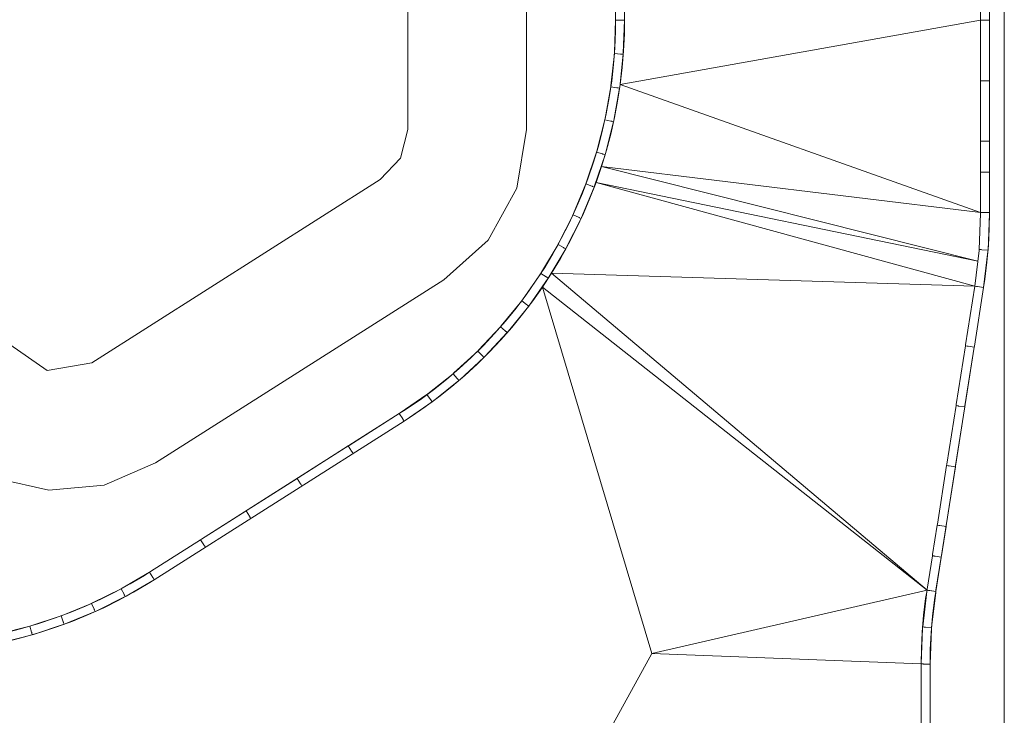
# Model space of a CAD drawing. Header units: millimetres. Extents: x -2624 to 101766, y -16 to 109490.
# Tile 140 of 153: x 83450 to 100041, y 67890 to 79611. Entities that reach past the tile are written whole.
import ezdxf

# ---------------------------------------------------------------- set-up
doc = ezdxf.new("R2010")
doc.units = ezdxf.units.MM
doc.header["$MEASUREMENT"] = 0
for name, color, linetype in [('Nouveau_Terrain _ Modifié.Terrain', 7, 'Continuous'), ('Nouveau_VRD _ Voirie 3d.VRD', 7, 'Continuous'), ('VRD _ Bordure.VRD', 7, 'Continuous')]:
    doc.layers.add(name, color=color, linetype=linetype)

# ---------------------------------------------------------------- blocks, each defined once
blk = doc.blocks.new('Élément de coupe_13')
at = {"layer": 'VRD _ Bordure.VRD', "color": 7, "linetype": 'Continuous', "lineweight": 15}
for p, q in [((93468, 93278), (93371, 93278)), ((93371, 93278), (93371, 93270)), ((93596, 93278), (93513, 93278)), ((93604, 93278), (93596, 93278)), ((93611, 93278), (93604, 93278)), ((93615, 93278), (93611, 93278)), ((93641, 93278), (93615, 93278)), ((93491, 93229), (93491, 93120)), ((93491, 92969), (93491, 92278)), ((93491, 92278), (93491, 92258)), ((93491, 92258), (93596, 92258)), ((93491, 92258), (93491, 91258)), ((93596, 92258), (93604, 92258)), ((93604, 92258), (93611, 92258)), ((93611, 92258), (93615, 92258)), ((93615, 92258), (93641, 92258)), ((93491, 91258), (93491, 91238)), ((93491, 91238), (93596, 91238)), ((93491, 91238), (93491, 90238)), ((93596, 91238), (93604, 91238)), ((93604, 91238), (93611, 91238)), ((93611, 91238), (93615, 91238)), ((93615, 91238), (93641, 91238)), ((93491, 90238), (93491, 90218)), ((93491, 90218), (93596, 90218)), ((93491, 90218), (93491, 89218)), ((93596, 90218), (93604, 90218)), ((93604, 90218), (93611, 90218)), ((93611, 90218), (93615, 90218)), ((93615, 90218), (93641, 90218)), ((93491, 89218), (93491, 89198)), ((93491, 89198), (93596, 89198)), ((93491, 89198), (93491, 88198)), ((93596, 89198), (93604, 89198)), ((93604, 89198), (93611, 89198)), ((93611, 89198), (93615, 89198)), ((93615, 89198), (93641, 89198)), ((93491, 88198), (93491, 88178)), ((93491, 88178), (93596, 88178)), ((93491, 88178), (93491, 87178)), ((93596, 88178), (93604, 88178)), ((93604, 88178), (93611, 88178)), ((93611, 88178), (93615, 88178)), ((93615, 88178), (93641, 88178)), ((93491, 87178), (93491, 87158)), ((93491, 87158), (93596, 87158)), ((93491, 87158), (93491, 86158)), ((93596, 87158), (93604, 87158)), ((93604, 87158), (93611, 87158)), ((93611, 87158), (93615, 87158)), ((93615, 87158), (93641, 87158)), ((93491, 86158), (93491, 86138)), ((93491, 86138), (93596, 86138)), ((93491, 86138), (93491, 85138)), ((93596, 86138), (93604, 86138)), ((93604, 86138), (93611, 86138)), ((93611, 86138), (93615, 86138)), ((93615, 86138), (93641, 86138)), ((93491, 85138), (93491, 85118)), ((93491, 85118), (93596, 85118)), ((93491, 85118), (93491, 84118)), ((93596, 85118), (93604, 85118)), ((93604, 85118), (93611, 85118)), ((93611, 85118), (93615, 85118)), ((93615, 85118), (93641, 85118)), ((93491, 84118), (93491, 84098)), ((93491, 84098), (93596, 84098)), ((93491, 84098), (93491, 83098)), ((93596, 84098), (93604, 84098)), ((93604, 84098), (93611, 84098)), ((93611, 84098), (93615, 84098)), ((93615, 84098), (93641, 84098)), ((93491, 83098), (93491, 83078)), ((93491, 83078), (93596, 83078)), ((93491, 83078), (93491, 82078)), ((93596, 83078), (93604, 83078)), ((93604, 83078), (93611, 83078)), ((93611, 83078), (93615, 83078)), ((93615, 83078), (93641, 83078)), ((93491, 82078), (93491, 82058)), ((93491, 82058), (93596, 82058)), ((93491, 82058), (93491, 81058)), ((93596, 82058), (93604, 82058)), ((93604, 82058), (93611, 82058)), ((93611, 82058), (93615, 82058)), ((93615, 82058), (93641, 82058)), ((93491, 81058), (93491, 81038)), ((93491, 81038), (93596, 81038)), ((93491, 81038), (93491, 80538)), ((93596, 81038), (93604, 81038)), ((93604, 81038), (93611, 81038)), ((93611, 81038), (93615, 81038)), ((93615, 81038), (93641, 81038)), ((93491, 80538), (93491, 80518)), ((93596, 80518), (93491, 80518)), ((93491, 80518), (93491, 79625)), ((93604, 80518), (93596, 80518)), ((93611, 80518), (93604, 80518)), ((93615, 80518), (93611, 80518)), ((93641, 80518), (93615, 80518)), ((93491, 79625), (93491, 79605)), ((93491, 79605), (93596, 79603)), ((93596, 79603), (93604, 79603)), ((93604, 79603), (93611, 79603)), ((93611, 79603), (93615, 79603)), ((93615, 79603), (93641, 79602))]:
    blk.add_line(p, q, dxfattribs=at)
blk = doc.blocks.new('Élément de coupe_26')
at = {"layer": 'Nouveau_Terrain _ Modifié.Terrain', "color": 7, "linetype": 'Continuous', "lineweight": 15}
for p, q in [((100041, 78399), (100041, 81704)), ((99791, 79599), (99791, 77042)), ((100041, 67091), (100041, 78399)), ((99791, 77042), (99791, 76360)), ((99791, 76360), (99788, 76091)), ((99788, 76091), (99774, 75807)), ((99774, 75807), (99749, 75523)), ((99749, 75523), (99715, 75240)), ((99715, 75240), (99693, 75100)), ((99534, 74092), (98887, 69977)), ((98887, 69977), (98865, 69838)), ((98865, 69838), (98831, 69559)), ((98831, 69559), (98808, 69278)), ((98808, 69278), (98794, 68997)), ((98794, 68997), (98791, 68752))]:
    blk.add_line(p, q, dxfattribs=at)
blk = doc.blocks.new('Élément de coupe_28')
at = {"layer": 'VRD _ Bordure.VRD', "color": 7, "linetype": 'Continuous', "lineweight": 15}
for p, q in [((99521, 93683), (99641, 93683)), ((99521, 93683), (99521, 93675)), ((99641, 93683), (99668, 93683)), ((99641, 93683), (99641, 92683)), ((99668, 93683), (99672, 93683)), ((99672, 93683), (99678, 93683)), ((99678, 93683), (99687, 93683)), ((99687, 93683), (99769, 93683)), ((99791, 93266), (99791, 92683)), ((99641, 92683), (99641, 92663)), ((99668, 92663), (99641, 92663)), ((99641, 92663), (99641, 91663)), ((99672, 92663), (99668, 92663)), ((99678, 92663), (99672, 92663)), ((99687, 92663), (99678, 92663)), ((99791, 92663), (99687, 92663)), ((99791, 92683), (99791, 92663)), ((99791, 92663), (99791, 91663)), ((99641, 91663), (99641, 91643)), ((99668, 91643), (99641, 91643)), ((99641, 91643), (99641, 90643)), ((99672, 91643), (99668, 91643)), ((99678, 91643), (99672, 91643)), ((99687, 91643), (99678, 91643)), ((99791, 91643), (99687, 91643)), ((99791, 91663), (99791, 91643)), ((99791, 91643), (99791, 90643)), ((99641, 90643), (99641, 90623)), ((99668, 90623), (99641, 90623)), ((99641, 90623), (99641, 89623)), ((99672, 90623), (99668, 90623)), ((99678, 90623), (99672, 90623)), ((99687, 90623), (99678, 90623)), ((99791, 90623), (99687, 90623)), ((99791, 90643), (99791, 90623)), ((99791, 90623), (99791, 89623)), ((99641, 89623), (99641, 89603)), ((99668, 89603), (99641, 89603)), ((99641, 89603), (99641, 88603)), ((99672, 89603), (99668, 89603)), ((99678, 89603), (99672, 89603)), ((99687, 89603), (99678, 89603)), ((99791, 89603), (99687, 89603)), ((99791, 89623), (99791, 89603)), ((99791, 89603), (99791, 88603)), ((99641, 88603), (99641, 88583)), ((99791, 88603), (99791, 88583)), ((99668, 88583), (99641, 88583)), ((99641, 88583), (99641, 87583)), ((99672, 88583), (99668, 88583)), ((99678, 88583), (99672, 88583)), ((99687, 88583), (99678, 88583)), ((99791, 88583), (99687, 88583)), ((99791, 88583), (99791, 87583)), ((99641, 87583), (99641, 87563)), ((99668, 87563), (99641, 87563)), ((99641, 87563), (99641, 86563)), ((99672, 87563), (99668, 87563)), ((99678, 87563), (99672, 87563)), ((99687, 87563), (99678, 87563)), ((99791, 87563), (99687, 87563)), ((99791, 87583), (99791, 87563)), ((99791, 87563), (99791, 86563)), ((99641, 86563), (99641, 86543)), ((99668, 86543), (99641, 86543)), ((99641, 86543), (99641, 85543)), ((99672, 86543), (99668, 86543)), ((99678, 86543), (99672, 86543)), ((99687, 86543), (99678, 86543)), ((99791, 86543), (99687, 86543)), ((99791, 86563), (99791, 86543)), ((99791, 86543), (99791, 85543)), ((99641, 85543), (99641, 85523)), ((99668, 85523), (99641, 85523)), ((99641, 85523), (99641, 84523)), ((99672, 85523), (99668, 85523)), ((99678, 85523), (99672, 85523)), ((99687, 85523), (99678, 85523)), ((99791, 85523), (99687, 85523)), ((99791, 85543), (99791, 85523)), ((99791, 85523), (99791, 84523)), ((99641, 84523), (99641, 84503)), ((99668, 84503), (99641, 84503)), ((99641, 84503), (99641, 83503)), ((99672, 84503), (99668, 84503)), ((99678, 84503), (99672, 84503)), ((99687, 84503), (99678, 84503)), ((99791, 84503), (99687, 84503)), ((99791, 84523), (99791, 84503)), ((99791, 84503), (99791, 83503)), ((99641, 83503), (99641, 83483)), ((99668, 83483), (99641, 83483)), ((99641, 83483), (99641, 82483)), ((99672, 83483), (99668, 83483)), ((99678, 83483), (99672, 83483)), ((99687, 83483), (99678, 83483)), ((99791, 83483), (99687, 83483)), ((99791, 83503), (99791, 83483)), ((99791, 83483), (99791, 82483)), ((99641, 82483), (99641, 82463)), ((99668, 82463), (99641, 82463)), ((99641, 82463), (99641, 81463)), ((99672, 82463), (99668, 82463)), ((99678, 82463), (99672, 82463)), ((99687, 82463), (99678, 82463)), ((99791, 82463), (99687, 82463)), ((99791, 82483), (99791, 82463)), ((99791, 82463), (99791, 81463)), ((99641, 81463), (99641, 81443)), ((99791, 81463), (99791, 81443)), ((99668, 81443), (99641, 81443)), ((99641, 81443), (99641, 80639)), ((99672, 81443), (99668, 81443)), ((99678, 81443), (99672, 81443)), ((99687, 81443), (99678, 81443)), ((99791, 81443), (99687, 81443)), ((99791, 81443), (99791, 80639)), ((99641, 80639), (99641, 80619)), ((99791, 80639), (99791, 80619)), ((99641, 80619), (99668, 80619)), ((99641, 80619), (99641, 79622)), ((99668, 80619), (99672, 80619)), ((99672, 80619), (99678, 80619)), ((99678, 80619), (99687, 80619)), ((99687, 80619), (99791, 80619)), ((99791, 80619), (99791, 79619)), ((99641, 79622), (99641, 79602)), ((99668, 79602), (99641, 79602)), ((99672, 79602), (99668, 79602)), ((99678, 79601), (99672, 79602)), ((99687, 79601), (99678, 79601)), ((99791, 79599), (99687, 79601)), ((99791, 79619), (99791, 79602)), ((99791, 79602), (99791, 79599))]:
    blk.add_line(p, q, dxfattribs=at)
blk = doc.blocks.new('Élément de coupe_29')
at = {"layer": 'VRD _ Bordure.VRD', "color": 7, "linetype": 'Continuous', "lineweight": 15}
for p, q in [((99617, 75740), (99641, 76343)), ((99668, 76363), (99641, 76363)), ((99641, 76343), (99641, 76363)), ((99672, 76363), (99668, 76363)), ((99678, 76363), (99672, 76363)), ((99687, 76362), (99678, 76363)), ((99791, 76360), (99687, 76362)), ((99767, 75728), (99791, 76340)), ((99791, 76340), (99791, 76360)), ((99791, 76360), (99791, 76360)), ((99544, 75120), (99615, 75720)), ((99615, 75720), (99617, 75740)), ((99617, 75740), (99644, 75738)), ((99644, 75738), (99647, 75737)), ((99647, 75737), (99654, 75737)), ((99654, 75737), (99662, 75736)), ((99662, 75736), (99767, 75728)), ((99693, 75100), (99764, 75708)), ((99764, 75708), (99767, 75728)), ((99544, 75120), (99571, 75117)), ((99571, 75117), (99574, 75116)), ((99574, 75116), (99581, 75115)), ((99581, 75115), (99589, 75114)), ((99589, 75114), (99693, 75100))]:
    blk.add_line(p, q, dxfattribs=at)
blk = doc.blocks.new('Élément de coupe_30')
at = {"layer": 'VRD _ Bordure.VRD', "color": 7, "linetype": 'Continuous', "lineweight": 15}
for p, q in [((98666, 69379), (98736, 69978)), ((98736, 69978), (98739, 69998)), ((98765, 69994), (98739, 69998)), ((98769, 69994), (98765, 69994)), ((98775, 69993), (98769, 69994)), ((98783, 69992), (98775, 69993)), ((98887, 69977), (98783, 69992)), ((98815, 69367), (98885, 69957)), ((98885, 69957), (98887, 69977)), ((98641, 68755), (98665, 69359)), ((98665, 69359), (98666, 69379)), ((98666, 69379), (98692, 69376)), ((98692, 69376), (98696, 69376)), ((98696, 69376), (98703, 69376)), ((98703, 69376), (98711, 69375)), ((98711, 69375), (98815, 69367)), ((98815, 69347), (98815, 69367)), ((98791, 68752), (98815, 69347)), ((98641, 68755), (98668, 68755)), ((98668, 68755), (98672, 68755)), ((98672, 68755), (98678, 68754)), ((98678, 68754), (98687, 68754)), ((98687, 68754), (98791, 68752))]:
    blk.add_line(p, q, dxfattribs=at)
blk = doc.blocks.new('Élément de coupe_31')
at = {"layer": 'VRD _ Bordure.VRD', "color": 7, "linetype": 'Continuous', "lineweight": 15}
for p, q in [((99544, 75120), (99389, 74135)), ((99693, 75100), (99537, 74112)), ((99386, 74115), (99231, 73128)), ((99534, 74092), (99379, 73104)), ((99389, 74135), (99386, 74115)), ((99413, 74111), (99386, 74115)), ((99416, 74111), (99413, 74111)), ((99423, 74110), (99416, 74111)), ((99431, 74108), (99423, 74110)), ((99534, 74092), (99431, 74108)), ((99537, 74112), (99534, 74092)), ((99228, 73108), (99072, 72120)), ((99376, 73085), (99220, 72097)), ((99231, 73128), (99228, 73108)), ((99254, 73104), (99228, 73108)), ((99258, 73103), (99254, 73104)), ((99264, 73102), (99258, 73103)), ((99272, 73101), (99264, 73102)), ((99376, 73085), (99272, 73101)), ((99379, 73104), (99376, 73085)), ((99069, 72100), (98914, 71112)), ((99217, 72077), (99062, 71089)), ((99072, 72120), (99069, 72100)), ((99096, 72096), (99069, 72100)), ((99099, 72096), (99096, 72096)), ((99106, 72095), (99099, 72096)), ((99114, 72093), (99106, 72095)), ((99217, 72077), (99114, 72093)), ((99220, 72097), (99217, 72077)), ((98911, 71093), (98833, 70599)), ((98914, 71112), (98911, 71093)), ((98937, 71089), (98911, 71093)), ((98941, 71088), (98937, 71089)), ((98947, 71087), (98941, 71088)), ((98956, 71086), (98947, 71087)), ((99059, 71069), (98956, 71086)), ((99059, 71069), (98981, 70575)), ((99062, 71089), (99059, 71069)), ((98830, 70579), (98742, 70018)), ((98833, 70599), (98830, 70579)), ((98856, 70575), (98830, 70579)), ((98860, 70574), (98856, 70575)), ((98866, 70573), (98860, 70574)), ((98875, 70572), (98866, 70573)), ((98978, 70556), (98875, 70572)), ((98978, 70556), (98890, 69998)), ((98981, 70575), (98978, 70556)), ((98742, 70018), (98739, 69998)), ((98765, 69995), (98739, 69998)), ((98769, 69994), (98765, 69995)), ((98775, 69993), (98769, 69994)), ((98784, 69992), (98775, 69993)), ((98887, 69978), (98784, 69992)), ((98890, 69998), (98887, 69978))]:
    blk.add_line(p, q, dxfattribs=at)
blk = doc.blocks.new('Élément de coupe_32')
at = {"layer": 'VRD _ Bordure.VRD', "color": 7, "linetype": 'Continuous', "lineweight": 15}
blk.add_line((98791, 68752), (98791, 67755), dxfattribs=at)
blk = doc.blocks.new('Élément de coupe_36')
at = {"layer": 'VRD _ Bordure.VRD', "color": 7, "linetype": 'Continuous', "lineweight": 15}
for p, q in [((85640, 70303), (85176, 70031)), ((85694, 70214), (85640, 70303)), ((85699, 70207), (85694, 70214)), ((85702, 70201), (85699, 70207)), ((85704, 70198), (85702, 70201)), ((85718, 70175), (85704, 70198)), ((85159, 70021), (84680, 69784)), ((85176, 70031), (85159, 70021)), ((85209, 69929), (85159, 70021)), ((85718, 70175), (85247, 69899)), ((85230, 69889), (84741, 69647)), ((85213, 69922), (85209, 69929)), ((85216, 69916), (85213, 69922)), ((85218, 69913), (85216, 69916)), ((85230, 69889), (85218, 69913)), ((85247, 69899), (85230, 69889)), ((84662, 69775), (84167, 69572)), ((84680, 69784), (84662, 69775)), ((84705, 69680), (84662, 69775)), ((84148, 69565), (83640, 69397)), ((84167, 69572), (84148, 69565)), ((84184, 69467), (84148, 69565)), ((84723, 69638), (84219, 69432)), ((84708, 69672), (84705, 69680)), ((84711, 69666), (84708, 69672)), ((84712, 69663), (84711, 69666)), ((84723, 69638), (84712, 69663)), ((84741, 69647), (84723, 69638)), ((83621, 69391), (83102, 69260)), ((83640, 69397), (83621, 69391)), ((83650, 69291), (83621, 69391)), ((84200, 69424), (83682, 69253)), ((84187, 69459), (84184, 69467)), ((84190, 69452), (84187, 69459)), ((84191, 69449), (84190, 69452)), ((84200, 69424), (84191, 69449)), ((84219, 69432), (84200, 69424)), ((83083, 69255), (82557, 69161)), ((83102, 69260), (83083, 69255)), ((83105, 69153), (83083, 69255)), ((83663, 69247), (83134, 69113)), ((83653, 69283), (83650, 69291)), ((83654, 69276), (83653, 69283)), ((83656, 69273), (83654, 69276)), ((83663, 69247), (83656, 69273)), ((83682, 69253), (83663, 69247)), ((81448, 69080), (81428, 69079)), ((81985, 69099), (81448, 69080)), ((82005, 69101), (81985, 69099)), ((81992, 68995), (81985, 69099)), ((82537, 69158), (82005, 69101)), ((82557, 69161), (82537, 69158)), ((82552, 69054), (82537, 69158)), ((82553, 69046), (82552, 69054)), ((82554, 69039), (82553, 69046)), ((82554, 69036), (82554, 69039)), ((82558, 69009), (82554, 69036)), ((83115, 69109), (82578, 69013)), ((83107, 69145), (83105, 69153)), ((83108, 69138), (83107, 69145)), ((83109, 69135), (83108, 69138)), ((83115, 69109), (83109, 69135)), ((83134, 69113), (83115, 69109)), ((81450, 68930), (81431, 68929)), ((81996, 68949), (81450, 68930)), ((81993, 68986), (81992, 68995)), ((81994, 68980), (81993, 68986)), ((81994, 68976), (81994, 68980)), ((81996, 68949), (81994, 68976)), ((82016, 68951), (81996, 68949)), ((82558, 69009), (82016, 68951)), ((82578, 69013), (82558, 69009))]:
    blk.add_line(p, q, dxfattribs=at)
blk = doc.blocks.new('Élément de coupe_37')
at = {"layer": 'VRD _ Bordure.VRD', "color": 7, "linetype": 'Continuous', "lineweight": 15}
for p, q in [((93491, 79604), (93472, 79059)), ((93596, 79603), (93491, 79604)), ((93604, 79603), (93596, 79603)), ((93611, 79603), (93604, 79603)), ((93615, 79603), (93611, 79603)), ((93641, 79602), (93615, 79603)), ((93641, 79602), (93621, 79048)), ((93471, 79039), (93413, 78499)), ((93472, 79059), (93471, 79039)), ((93575, 79032), (93471, 79039)), ((93621, 79028), (93561, 78477)), ((93584, 79031), (93575, 79032)), ((93590, 79031), (93584, 79031)), ((93594, 79030), (93590, 79031)), ((93621, 79028), (93594, 79030)), ((93621, 79048), (93621, 79028)), ((93410, 78479), (93313, 77944)), ((93413, 78499), (93410, 78479)), ((93514, 78464), (93410, 78479)), ((93561, 78477), (93559, 78458)), ((93559, 78458), (93460, 77912)), ((93522, 78463), (93514, 78464)), ((93529, 78462), (93522, 78463)), ((93533, 78461), (93529, 78462)), ((93559, 78458), (93533, 78461)), ((93310, 77925), (93175, 77398)), ((93313, 77944), (93310, 77925)), ((93412, 77902), (93310, 77925)), ((93456, 77893), (93319, 77356)), ((93420, 77900), (93412, 77902)), ((93427, 77899), (93420, 77900)), ((93430, 77898), (93427, 77899)), ((93456, 77893), (93430, 77898)), ((93460, 77912), (93456, 77893)), ((93170, 77379), (92997, 76863)), ((93314, 77336), (93138, 76811)), ((93175, 77398), (93170, 77379)), ((93270, 77349), (93170, 77379)), ((93278, 77347), (93270, 77349)), ((93285, 77345), (93278, 77347)), ((93288, 77344), (93285, 77345)), ((93314, 77336), (93288, 77344)), ((93319, 77356), (93314, 77336)), ((92991, 76844), (92782, 76343)), ((92997, 76863), (92991, 76844)), ((93089, 76808), (92991, 76844)), ((93131, 76792), (92918, 76280)), ((93097, 76805), (93089, 76808)), ((93103, 76802), (93097, 76805)), ((93106, 76801), (93103, 76802)), ((93131, 76792), (93106, 76801)), ((93138, 76811), (93131, 76792)), ((92774, 76324), (92530, 75839)), ((92782, 76343), (92774, 76324)), ((92869, 76281), (92774, 76324)), ((92910, 76262), (92661, 75767)), ((92877, 76277), (92869, 76281)), ((92883, 76274), (92877, 76277)), ((92886, 76273), (92883, 76274)), ((92910, 76262), (92886, 76273)), ((92918, 76280), (92910, 76262)), ((92521, 75821), (92242, 75355)), ((92530, 75839), (92521, 75821)), ((92612, 75771), (92521, 75821)), ((92652, 75749), (92368, 75273)), ((92620, 75767), (92612, 75771)), ((92625, 75763), (92620, 75767)), ((92629, 75762), (92625, 75763)), ((92652, 75749), (92629, 75762)), ((92661, 75767), (92652, 75749)), ((92232, 75337), (91920, 74892)), ((92242, 75355), (92232, 75337)), ((92319, 75281), (92232, 75337)), ((92358, 75256), (92040, 74802)), ((92326, 75276), (92319, 75281)), ((92332, 75272), (92326, 75276)), ((92335, 75270), (92332, 75272)), ((92358, 75256), (92335, 75270)), ((92368, 75273), (92358, 75256)), ((91909, 74876), (91566, 74454)), ((91920, 74892), (91909, 74876)), ((91992, 74813), (91909, 74876)), ((92028, 74785), (91679, 74355)), ((91999, 74808), (91992, 74813)), ((92004, 74803), (91999, 74808)), ((92007, 74801), (92004, 74803)), ((92028, 74785), (92007, 74801)), ((92040, 74802), (92028, 74785)), ((91553, 74438), (91181, 74042)), ((91666, 74339), (91287, 73935)), ((91566, 74454), (91553, 74438)), ((91632, 74369), (91553, 74438)), ((91639, 74364), (91632, 74369)), ((91644, 74359), (91639, 74364)), ((91646, 74357), (91644, 74359)), ((91666, 74339), (91646, 74357)), ((91679, 74355), (91666, 74339)), ((91168, 74027), (90768, 73659)), ((91181, 74042), (91168, 74027)), ((91241, 73953), (91168, 74027)), ((91273, 73921), (90866, 73545)), ((91247, 73947), (91241, 73953)), ((91252, 73942), (91247, 73947)), ((91255, 73940), (91252, 73942)), ((91273, 73921), (91255, 73940)), ((91287, 73935), (91273, 73921)), ((90754, 73645), (90329, 73306)), ((90851, 73531), (90418, 73186)), ((90768, 73659), (90754, 73645)), ((90822, 73566), (90754, 73645)), ((90827, 73560), (90822, 73566)), ((90832, 73554), (90827, 73560)), ((90834, 73552), (90832, 73554)), ((90851, 73531), (90834, 73552)), ((90866, 73545), (90851, 73531)), ((90313, 73294), (89864, 72985)), ((90402, 73173), (89945, 72860)), ((90329, 73306), (90313, 73294)), ((90375, 73210), (90313, 73294)), ((90380, 73203), (90375, 73210)), ((90384, 73198), (90380, 73203)), ((90386, 73195), (90384, 73198)), ((90402, 73173), (90386, 73195)), ((90418, 73186), (90402, 73173)), ((89864, 72985), (89847, 72974)), ((89847, 72974), (89904, 72886)), ((89904, 72886), (89909, 72879)), ((89909, 72879), (89912, 72874)), ((89912, 72874), (89914, 72871)), ((89914, 72871), (89929, 72848)), ((89945, 72860), (89929, 72848))]:
    blk.add_line(p, q, dxfattribs=at)
blk = doc.blocks.new('Élément de coupe_38')
at = {"layer": 'VRD _ Bordure.VRD', "color": 7, "linetype": 'Continuous', "lineweight": 15}
for p, q in [((89846, 72974), (89004, 72439)), ((89904, 72886), (89846, 72974)), ((89908, 72879), (89904, 72886)), ((89912, 72874), (89908, 72879)), ((89914, 72871), (89912, 72874)), ((89929, 72848), (89914, 72871)), ((88987, 72428), (88143, 71892)), ((89004, 72439), (88987, 72428)), ((88987, 72428), (89043, 72340)), ((89043, 72340), (89048, 72333)), ((89048, 72333), (89052, 72327)), ((89052, 72327), (89053, 72324)), ((89053, 72324), (89068, 72302)), ((88126, 71882), (87282, 71346)), ((88143, 71892), (88126, 71882)), ((88126, 71882), (88182, 71793)), ((88182, 71793), (88187, 71786)), ((88187, 71786), (88190, 71781)), ((88190, 71781), (88192, 71778)), ((88192, 71778), (88207, 71755)), ((87282, 71346), (87265, 71335)), ((87265, 71335), (86516, 70859)), ((87265, 71335), (87321, 71247)), ((87321, 71247), (87326, 71240)), ((87326, 71240), (87329, 71234)), ((87329, 71234), (87331, 71231)), ((87331, 71231), (87345, 71208)), ((86499, 70849), (85657, 70314)), ((86516, 70859), (86499, 70849)), ((86555, 70760), (86499, 70849)), ((86559, 70753), (86555, 70760)), ((86563, 70747), (86559, 70753)), ((86565, 70744), (86563, 70747)), ((86579, 70722), (86565, 70744)), ((85657, 70314), (85640, 70303)), ((85640, 70303), (85694, 70214)), ((85694, 70214), (85699, 70207)), ((85699, 70207), (85702, 70201)), ((85702, 70201), (85704, 70198)), ((85704, 70198), (85718, 70175))]:
    blk.add_line(p, q, dxfattribs=at)
blk = doc.blocks.new('Élément de coupe_54')
at = {"layer": 'Nouveau_VRD _ Voirie 3d.VRD', "color": 251, "linetype": 'Continuous', "lineweight": 15, "true_color": 0x6a6a6a}
for p, q in [((94100, 68932), (89841, 61185)), ((98641, 68755), (94100, 68932)), ((98641, 67166), (98641, 68755))]:
    blk.add_line(p, q, dxfattribs=at)
blk = doc.blocks.new('Élément de coupe_63')
at = {"layer": 'Nouveau_VRD _ Voirie 3d.VRD', "color": 251, "linetype": 'Continuous', "lineweight": 15, "true_color": 0x6a6a6a}
for p, q in [((85614, 70109), (85369, 69965)), ((85718, 70175), (85614, 70109)), ((85369, 69965), (85120, 69829)), ((84866, 69703), (84607, 69586)), ((85120, 69829), (84866, 69703)), ((84607, 69586), (84344, 69477)), ((84078, 69379), (83808, 69290)), ((84344, 69477), (84078, 69379)), ((83536, 69210), (83260, 69140)), ((83808, 69290), (83536, 69210)), ((82703, 69030), (82422, 68990)), ((82983, 69080), (82703, 69030)), ((83260, 69140), (82983, 69080)), ((81573, 68929), (81431, 68929)), ((81856, 68939), (81573, 68929)), ((82140, 68960), (81856, 68939)), ((82422, 68990), (82140, 68960))]:
    blk.add_line(p, q, dxfattribs=at)
blk = doc.blocks.new('Élément de coupe_64')
at = {"layer": 'Nouveau_VRD _ Voirie 3d.VRD', "color": 251, "linetype": 'Continuous', "lineweight": 15, "true_color": 0x6a6a6a}
blk.add_line((89929, 72848), (85718, 70175), dxfattribs=at)
blk = doc.blocks.new('Élément de coupe_66')
at = {"layer": 'VRD _ Bordure.VRD', "color": 7, "linetype": 'Continuous', "lineweight": 15}
for p, q in [((99641, 79602), (99668, 79602)), ((99641, 79602), (99641, 78602)), ((99668, 79602), (99672, 79602)), ((99672, 79602), (99678, 79602)), ((99678, 79602), (99687, 79602)), ((99687, 79602), (99791, 79602)), ((99791, 79599), (99791, 78602)), ((99641, 78602), (99641, 78582)), ((99668, 78582), (99641, 78582)), ((99641, 78582), (99641, 77582)), ((99672, 78582), (99668, 78582)), ((99678, 78582), (99672, 78582)), ((99687, 78582), (99678, 78582)), ((99791, 78582), (99687, 78582)), ((99791, 78602), (99791, 78582)), ((99791, 78582), (99791, 77582)), ((99641, 77582), (99641, 77562)), ((99668, 77562), (99641, 77562)), ((99641, 77562), (99641, 77062)), ((99672, 77562), (99668, 77562)), ((99678, 77562), (99672, 77562)), ((99687, 77562), (99678, 77562)), ((99791, 77562), (99687, 77562)), ((99791, 77582), (99791, 77562)), ((99791, 77562), (99791, 77062)), ((99641, 77062), (99641, 77042)), ((99668, 77042), (99641, 77042)), ((99641, 77042), (99641, 76383)), ((99672, 77042), (99668, 77042)), ((99678, 77042), (99672, 77042)), ((99687, 77042), (99678, 77042)), ((99791, 77042), (99687, 77042)), ((99791, 77062), (99791, 77042)), ((99791, 77042), (99791, 76380)), ((99641, 76383), (99641, 76363)), ((99668, 76363), (99641, 76363)), ((99672, 76363), (99668, 76363)), ((99678, 76362), (99672, 76363)), ((99687, 76362), (99678, 76362)), ((99791, 76360), (99687, 76362)), ((99791, 76380), (99791, 76360))]:
    blk.add_line(p, q, dxfattribs=at)
blk = doc.blocks.new('Élément de coupe_67')
at = {"layer": 'Nouveau_VRD _ Voirie 3d.VRD', "color": 251, "linetype": 'Continuous', "lineweight": 15, "true_color": 0x6a6a6a}
for p, q in [((99641, 93683), (93641, 93278)), ((93641, 93278), (93641, 93269)), ((93641, 92840), (93641, 79602))]:
    blk.add_line(p, q, dxfattribs=at)
blk = doc.blocks.new('Élément de coupe_68')
at = {"layer": 'Nouveau_VRD _ Voirie 3d.VRD', "color": 251, "linetype": 'Continuous', "lineweight": 15, "true_color": 0x6a6a6a}
blk.add_line((93569, 78522), (93526, 78241), dxfattribs=at)
blk = doc.blocks.new('Élément de coupe_69')
at = {"layer": 'Nouveau_VRD _ Voirie 3d.VRD', "color": 251, "linetype": 'Continuous', "lineweight": 15, "true_color": 0x6a6a6a}
blk.add_line((93526, 78241), (93473, 77962), dxfattribs=at)
blk = doc.blocks.new('Élément de coupe_70')
at = {"layer": 'Nouveau_VRD _ Voirie 3d.VRD', "color": 251, "linetype": 'Continuous', "lineweight": 15, "true_color": 0x6a6a6a}
blk.add_line((93569, 78522), (99641, 76363), dxfattribs=at)
blk = doc.blocks.new('Élément de coupe_71')
at = {"layer": 'Nouveau_VRD _ Voirie 3d.VRD', "color": 251, "linetype": 'Continuous', "lineweight": 15, "true_color": 0x6a6a6a}
blk.add_line((93473, 77962), (93410, 77685), dxfattribs=at)
blk = doc.blocks.new('Élément de coupe_72')
at = {"layer": 'Nouveau_VRD _ Voirie 3d.VRD', "color": 251, "linetype": 'Continuous', "lineweight": 15, "true_color": 0x6a6a6a}
for p, q in [((93569, 78522), (99641, 79602)), ((93603, 78804), (93569, 78522))]:
    blk.add_line(p, q, dxfattribs=at)
blk = doc.blocks.new('Élément de coupe_73')
at = {"layer": 'Nouveau_VRD _ Voirie 3d.VRD', "color": 251, "linetype": 'Continuous', "lineweight": 15, "true_color": 0x6a6a6a}
blk.add_line((93410, 77685), (93337, 77411), dxfattribs=at)
blk = doc.blocks.new('Élément de coupe_74')
at = {"layer": 'Nouveau_VRD _ Voirie 3d.VRD', "color": 251, "linetype": 'Continuous', "lineweight": 15, "true_color": 0x6a6a6a}
blk.add_line((93626, 79087), (93603, 78804), dxfattribs=at)
blk = doc.blocks.new('Élément de coupe_75')
at = {"layer": 'Nouveau_VRD _ Voirie 3d.VRD', "color": 251, "linetype": 'Continuous', "lineweight": 15, "true_color": 0x6a6a6a}
blk.add_line((93641, 79602), (93639, 79371), dxfattribs=at)
blk = doc.blocks.new('Élément de coupe_78')
at = {"layer": 'Nouveau_VRD _ Voirie 3d.VRD', "color": 251, "linetype": 'Continuous', "lineweight": 15, "true_color": 0x6a6a6a}
blk.add_line((93254, 77139), (99594, 75544), dxfattribs=at)
blk = doc.blocks.new('Élément de coupe_80')
at = {"layer": 'Nouveau_VRD _ Voirie 3d.VRD', "color": 251, "linetype": 'Continuous', "lineweight": 15, "true_color": 0x6a6a6a}
blk.add_line((93162, 76870), (99544, 75120), dxfattribs=at)
blk = doc.blocks.new('Élément de coupe_81')
at = {"layer": 'Nouveau_VRD _ Voirie 3d.VRD', "color": 251, "linetype": 'Continuous', "lineweight": 15, "true_color": 0x6a6a6a}
blk.add_line((92414, 75342), (98739, 69998), dxfattribs=at)
blk = doc.blocks.new('Élément de coupe_82')
at = {"layer": 'Nouveau_VRD _ Voirie 3d.VRD', "color": 251, "linetype": 'Continuous', "lineweight": 15, "true_color": 0x6a6a6a}
for p, q in [((98739, 69998), (94100, 68932)), ((98716, 69858), (98739, 69998))]:
    blk.add_line(p, q, dxfattribs=at)
blk = doc.blocks.new('Élément de coupe_83')
at = {"layer": 'Nouveau_VRD _ Voirie 3d.VRD', "color": 251, "linetype": 'Continuous', "lineweight": 15, "true_color": 0x6a6a6a}
blk.add_line((98682, 69576), (98716, 69858), dxfattribs=at)
blk = doc.blocks.new('Élément de coupe_84')
at = {"layer": 'Nouveau_VRD _ Voirie 3d.VRD', "color": 251, "linetype": 'Continuous', "lineweight": 15, "true_color": 0x6a6a6a}
blk.add_line((98658, 69293), (98682, 69576), dxfattribs=at)
blk = doc.blocks.new('Élément de coupe_85')
at = {"layer": 'Nouveau_VRD _ Voirie 3d.VRD', "color": 251, "linetype": 'Continuous', "lineweight": 15, "true_color": 0x6a6a6a}
blk.add_line((98644, 69009), (98658, 69293), dxfattribs=at)
blk = doc.blocks.new('Élément de coupe_86')
at = {"layer": 'Nouveau_VRD _ Voirie 3d.VRD', "color": 251, "linetype": 'Continuous', "lineweight": 15, "true_color": 0x6a6a6a}
blk.add_line((98641, 68755), (98644, 69009), dxfattribs=at)
blk = doc.blocks.new('Élément de coupe_87')
at = {"layer": 'Nouveau_VRD _ Voirie 3d.VRD', "color": 251, "linetype": 'Continuous', "lineweight": 15, "true_color": 0x6a6a6a}
blk.add_line((90049, 72924), (89929, 72848), dxfattribs=at)
blk = doc.blocks.new('Élément de coupe_88')
at = {"layer": 'Nouveau_VRD _ Voirie 3d.VRD', "color": 251, "linetype": 'Continuous', "lineweight": 15, "true_color": 0x6a6a6a}
blk.add_line((90283, 73085), (90049, 72924), dxfattribs=at)
blk = doc.blocks.new('Élément de coupe_89')
at = {"layer": 'Nouveau_VRD _ Voirie 3d.VRD', "color": 251, "linetype": 'Continuous', "lineweight": 15, "true_color": 0x6a6a6a}
blk.add_line((90511, 73254), (90283, 73085), dxfattribs=at)
blk = doc.blocks.new('Élément de coupe_90')
at = {"layer": 'Nouveau_VRD _ Voirie 3d.VRD', "color": 251, "linetype": 'Continuous', "lineweight": 15, "true_color": 0x6a6a6a}
blk.add_line((90734, 73431), (90511, 73254), dxfattribs=at)
blk = doc.blocks.new('Élément de coupe_91')
at = {"layer": 'Nouveau_VRD _ Voirie 3d.VRD', "color": 251, "linetype": 'Continuous', "lineweight": 15, "true_color": 0x6a6a6a}
blk.add_line((90949, 73615), (90734, 73431), dxfattribs=at)
blk = doc.blocks.new('Élément de coupe_92')
at = {"layer": 'Nouveau_VRD _ Voirie 3d.VRD', "color": 251, "linetype": 'Continuous', "lineweight": 15, "true_color": 0x6a6a6a}
blk.add_line((91159, 73808), (90949, 73615), dxfattribs=at)
blk = doc.blocks.new('Élément de coupe_93')
at = {"layer": 'Nouveau_VRD _ Voirie 3d.VRD', "color": 251, "linetype": 'Continuous', "lineweight": 15, "true_color": 0x6a6a6a}
blk.add_line((91361, 74007), (91159, 73808), dxfattribs=at)
blk = doc.blocks.new('Élément de coupe_94')
at = {"layer": 'Nouveau_VRD _ Voirie 3d.VRD', "color": 251, "linetype": 'Continuous', "lineweight": 15, "true_color": 0x6a6a6a}
blk.add_line((91556, 74214), (91361, 74007), dxfattribs=at)
blk = doc.blocks.new('Élément de coupe_95')
at = {"layer": 'Nouveau_VRD _ Voirie 3d.VRD', "color": 251, "linetype": 'Continuous', "lineweight": 15, "true_color": 0x6a6a6a}
blk.add_line((91743, 74427), (91556, 74214), dxfattribs=at)
blk = doc.blocks.new('Élément de coupe_96')
at = {"layer": 'Nouveau_VRD _ Voirie 3d.VRD', "color": 251, "linetype": 'Continuous', "lineweight": 15, "true_color": 0x6a6a6a}
blk.add_line((91923, 74647), (91743, 74427), dxfattribs=at)
blk = doc.blocks.new('Élément de coupe_97')
at = {"layer": 'Nouveau_VRD _ Voirie 3d.VRD', "color": 251, "linetype": 'Continuous', "lineweight": 15, "true_color": 0x6a6a6a}
blk.add_line((92095, 74873), (91923, 74647), dxfattribs=at)
blk = doc.blocks.new('Élément de coupe_98')
at = {"layer": 'Nouveau_VRD _ Voirie 3d.VRD', "color": 251, "linetype": 'Continuous', "lineweight": 15, "true_color": 0x6a6a6a}
for p, q in [((92259, 75105), (92095, 74873)), ((94100, 68932), (92259, 75105))]:
    blk.add_line(p, q, dxfattribs=at)
blk = doc.blocks.new('Élément de coupe_99')
at = {"layer": 'Nouveau_VRD _ Voirie 3d.VRD', "color": 251, "linetype": 'Continuous', "lineweight": 15, "true_color": 0x6a6a6a}
blk.add_line((92414, 75342), (92259, 75105), dxfattribs=at)
blk = doc.blocks.new('Élément de coupe_100')
at = {"layer": 'Nouveau_VRD _ Voirie 3d.VRD', "color": 251, "linetype": 'Continuous', "lineweight": 15, "true_color": 0x6a6a6a}
for p, q in [((92561, 75585), (92414, 75342)), ((92414, 75342), (99544, 75120))]:
    blk.add_line(p, q, dxfattribs=at)
blk = doc.blocks.new('Élément de coupe_101')
at = {"layer": 'Nouveau_VRD _ Voirie 3d.VRD', "color": 251, "linetype": 'Continuous', "lineweight": 15, "true_color": 0x6a6a6a}
blk.add_line((92699, 75834), (92561, 75585), dxfattribs=at)
blk = doc.blocks.new('Élément de coupe_102')
at = {"layer": 'Nouveau_VRD _ Voirie 3d.VRD', "color": 251, "linetype": 'Continuous', "lineweight": 15, "true_color": 0x6a6a6a}
blk.add_line((92829, 76086), (92699, 75834), dxfattribs=at)
blk = doc.blocks.new('Élément de coupe_103')
at = {"layer": 'Nouveau_VRD _ Voirie 3d.VRD', "color": 251, "linetype": 'Continuous', "lineweight": 15, "true_color": 0x6a6a6a}
blk.add_line((92949, 76344), (92829, 76086), dxfattribs=at)
blk = doc.blocks.new('Élément de coupe_104')
at = {"layer": 'Nouveau_VRD _ Voirie 3d.VRD', "color": 251, "linetype": 'Continuous', "lineweight": 15, "true_color": 0x6a6a6a}
blk.add_line((93060, 76605), (92949, 76344), dxfattribs=at)
blk = doc.blocks.new('Élément de coupe_105')
at = {"layer": 'Nouveau_VRD _ Voirie 3d.VRD', "color": 251, "linetype": 'Continuous', "lineweight": 15, "true_color": 0x6a6a6a}
blk.add_line((93162, 76870), (93060, 76605), dxfattribs=at)
blk = doc.blocks.new('Élément de coupe_106')
at = {"layer": 'Nouveau_VRD _ Voirie 3d.VRD', "color": 251, "linetype": 'Continuous', "lineweight": 15, "true_color": 0x6a6a6a}
for p, q in [((93254, 77139), (93162, 76870)), ((93162, 76870), (99594, 75544))]:
    blk.add_line(p, q, dxfattribs=at)
blk = doc.blocks.new('Élément de coupe_107')
at = {"layer": 'Nouveau_VRD _ Voirie 3d.VRD', "color": 251, "linetype": 'Continuous', "lineweight": 15, "true_color": 0x6a6a6a}
for p, q in [((93337, 77411), (93254, 77139)), ((93254, 77139), (99641, 76363))]:
    blk.add_line(p, q, dxfattribs=at)
blk = doc.blocks.new('Élément de coupe_108')
at = {"layer": 'Nouveau_VRD _ Voirie 3d.VRD', "color": 251, "linetype": 'Continuous', "lineweight": 15, "true_color": 0x6a6a6a}
blk.add_line((93639, 79371), (93626, 79087), dxfattribs=at)
blk = doc.blocks.new('Élément de coupe_109')
at = {"layer": 'Nouveau_VRD _ Voirie 3d.VRD', "color": 251, "linetype": 'Continuous', "lineweight": 15, "true_color": 0x6a6a6a}
blk.add_line((98739, 69998), (92259, 75105), dxfattribs=at)
blk = doc.blocks.new('Élément de coupe_1488')
at = {"layer": 'Nouveau_Terrain _ Modifié.Terrain', "color": 7, "linetype": 'Continuous', "lineweight": 15}
for p, q in [((93491, 79604), (93491, 90218)), ((89991, 77761), (89991, 85310)), ((91991, 77761), (91991, 85310)), ((93490, 79417), (93491, 79604)), ((93479, 79137), (93490, 79417)), ((93457, 78858), (93479, 79137)), ((93426, 78579), (93457, 78858)), ((93384, 78302), (93426, 78579)), ((93333, 78026), (93384, 78302)), ((93272, 77753), (93333, 78026)), ((89868, 77279), (89991, 77761)), ((91825, 76775), (91991, 77761)), ((93201, 77482), (93272, 77753)), ((93120, 77213), (93201, 77482)), ((89527, 76917), (89868, 77279)), ((93030, 76948), (93120, 77213)), ((84666, 73831), (89527, 76917)), ((92931, 76686), (93030, 76948)), ((91343, 75898), (91825, 76775)), ((92822, 76428), (92931, 76686)), ((92704, 76173), (92822, 76428)), ((92577, 75923), (92704, 76173)), ((90599, 75228), (91343, 75898)), ((92441, 75678), (92577, 75923)), ((92297, 75438), (92441, 75678)), ((92144, 75203), (92297, 75438)), ((85738, 72142), (90599, 75228)), ((91983, 74974), (92144, 75203)), ((91814, 74750), (91983, 74974)), ((91637, 74533), (91814, 74750)), ((91452, 74322), (91637, 74533)), ((91260, 74118), (91452, 74322)), ((83286, 74139), (83912, 73699)), ((91060, 73921), (91260, 74118)), ((83912, 73699), (84666, 73831)), ((90854, 73731), (91060, 73921)), ((90641, 73549), (90854, 73731)), ((90422, 73374), (90641, 73549)), ((90197, 73208), (90422, 73374)), ((89965, 73049), (90197, 73208)), ((89847, 72974), (89965, 73049)), ((86516, 70859), (89847, 72974)), ((84876, 71769), (85738, 72142)), ((83026, 71885), (83942, 71681)), ((83942, 71681), (84876, 71769)), ((85312, 70104), (85553, 70247)), ((85553, 70247), (85640, 70303)), ((85065, 69970), (85312, 70104)), ((84815, 69845), (85065, 69970)), ((84300, 69621), (84560, 69729)), ((84560, 69729), (84815, 69845)), ((83772, 69435), (84038, 69524)), ((84038, 69524), (84300, 69621)), ((83231, 69287), (83503, 69357)), ((83503, 69357), (83772, 69435))]:
    blk.add_line(p, q, dxfattribs=at)

msp = doc.modelspace()

# ---------------------------------------------------------------- block references
at = {"layer": 'Nouveau_Terrain _ Modifié.Terrain', "lineweight": 0}
for name in ['Élément de coupe_26', 'Élément de coupe_1488']:
    msp.add_blockref(name, (0, 0), dxfattribs=at)
at = {"layer": 'Nouveau_VRD _ Voirie 3d.VRD', "lineweight": 0}
for name in ['Élément de coupe_67', 'Élément de coupe_72', 'Élément de coupe_75', 'Élément de coupe_108', 'Élément de coupe_74', 'Élément de coupe_68', 'Élément de coupe_70', 'Élément de coupe_69', 'Élément de coupe_71', 'Élément de coupe_73', 'Élément de coupe_107', 'Élément de coupe_106', 'Élément de coupe_78', 'Élément de coupe_105', 'Élément de coupe_80', 'Élément de coupe_104', 'Élément de coupe_103', 'Élément de coupe_102', 'Élément de coupe_101', 'Élément de coupe_100', 'Élément de coupe_99', 'Élément de coupe_81', 'Élément de coupe_98', 'Élément de coupe_109', 'Élément de coupe_97', 'Élément de coupe_96', 'Élément de coupe_95', 'Élément de coupe_94', 'Élément de coupe_93', 'Élément de coupe_92', 'Élément de coupe_91', 'Élément de coupe_90', 'Élément de coupe_89', 'Élément de coupe_88', 'Élément de coupe_64', 'Élément de coupe_87', 'Élément de coupe_63', 'Élément de coupe_82', 'Élément de coupe_83', 'Élément de coupe_84', 'Élément de coupe_85', 'Élément de coupe_54', 'Élément de coupe_86']:
    msp.add_blockref(name, (0, 0), dxfattribs=at)
at = {"layer": 'VRD _ Bordure.VRD', "lineweight": 0}
for name in ['Élément de coupe_28', 'Élément de coupe_13', 'Élément de coupe_37', 'Élément de coupe_66', 'Élément de coupe_29', 'Élément de coupe_31', 'Élément de coupe_38', 'Élément de coupe_36', 'Élément de coupe_30', 'Élément de coupe_32']:
    msp.add_blockref(name, (0, 0), dxfattribs=at)

doc.saveas('drawing.dxf')
